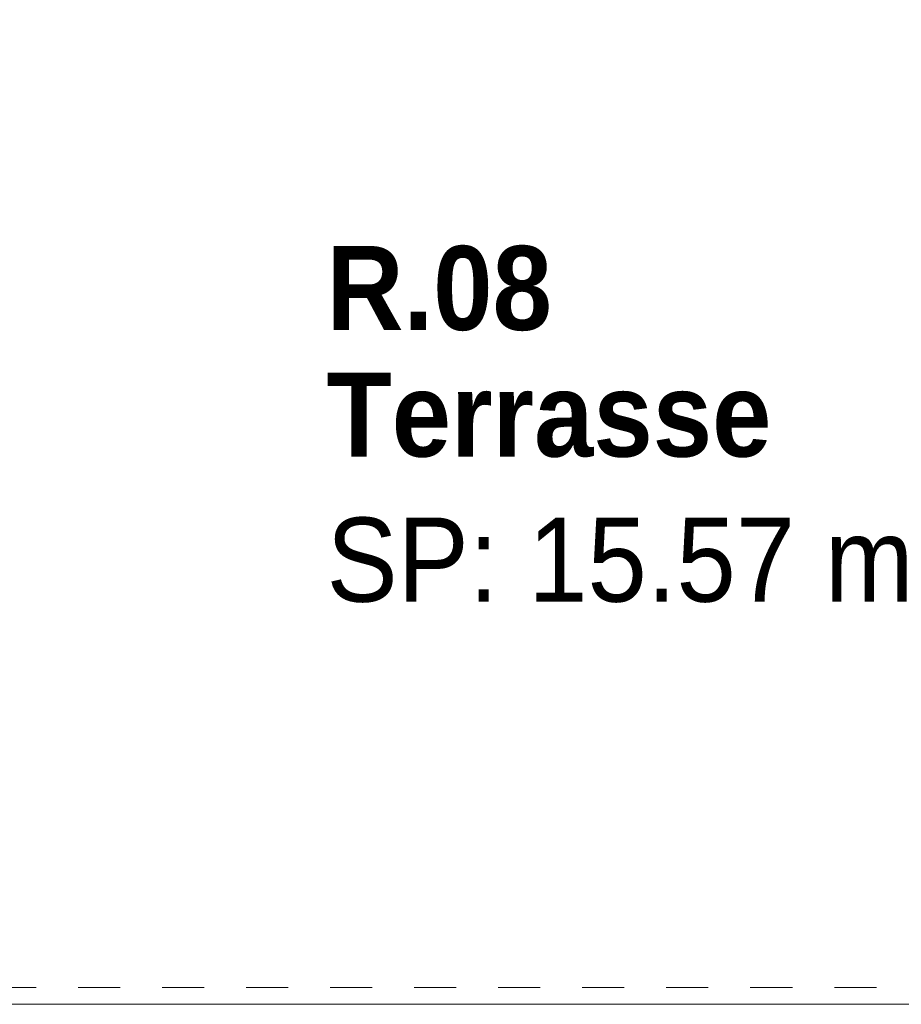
# Model space of a CAD drawing. Header units: centimetres. Extents: x -7.1 to 26.5, y -14.7 to 18.1.
# Tile 4 of 186: x 5.1 to 7.2, y -6.7 to -4.3. Entities that reach past the tile are written whole.
import ezdxf

# ---------------------------------------------------------------- set-up
doc = ezdxf.new("R2010")
doc.units = ezdxf.units.CM
doc.header["$LTSCALE"] = 10
doc.linetypes.add('AUSGEZOGEN', pattern=[0])
doc.linetypes.add('STRICHLINIE_S4', pattern=[0.0055, 0.0035, -0.001, 0, -0.001])
for name, color, linetype in [('XR$1$030 Chapes', 7, 'Continuous'), ('XR$1$080 Définition des locaux – Contour', 7, 'Continuous'), ('XR$2$080 Définition des locaux – Texte', 7, 'Continuous'), ('XR$3$035 Dalles', 7, 'Continuous')]:
    doc.layers.add(name, color=color, linetype=linetype)
doc.styles.add('ARIAL', font='arial.ttf')

msp = doc.modelspace()

# ---------------------------------------------------------------- linework, layer by layer
at = {"layer": 'XR$1$030 Chapes', "color": 7, "linetype": 'AUSGEZOGEN', "lineweight": 18, "transparency": 33554687}
msp.add_lwpolyline([(1.9518, -6.6565), (22.9518, -6.6565), (22.9518, -3.8565), (1.9518, -3.8565), (1.9518, -6.6565)], close=True, dxfattribs=at)
at = {"layer": 'XR$1$080 Définition des locaux – Contour', "color": 8, "linetype": 'AUSGEZOGEN', "lineweight": 13, "transparency": 33554687}
msp.add_lwpolyline([(7.9418, -6.6565), (7.9418, -4.0565), (1.9518, -4.0565), (1.9518, -6.6565), (7.9418, -6.6565)], close=True, dxfattribs=at)
at = {"layer": 'XR$3$035 Dalles', "color": 7, "linetype": 'AUSGEZOGEN', "lineweight": 18, "transparency": 33554687}
for points in [[(10.0118, 11.0035), (1.9918, 11.0535), (1.9918, -3.9165), (1.9918, -6.6565), (22.9418, -6.6565), (22.9418, 11.0535), (14.8918, 11.0535), (14.8918, 6.2735), (13.4518, 6.2735), (11.4518, 6.2735), (10.0118, 6.2735), (10.0118, 11.0035)], [(1.9918, -6.6565), (22.9418, -6.6565), (22.9418, -3.7165), (1.9918, -3.7165), (1.9918, -6.6565)]]:
    msp.add_lwpolyline(points, close=True, dxfattribs=at)
at = {"layer": 'XR$3$035 Dalles', "color": 8, "linetype": 'STRICHLINIE_S4', "lineweight": 18, "transparency": 33554687}
msp.add_lwpolyline([(2.0518, -6.6165), (22.8518, -6.6165), (22.8518, -4.0765), (2.0518, -4.0765), (2.0518, -6.6165)], close=True, dxfattribs=at)

# ---------------------------------------------------------------- texts
at = {"layer": 'XR$2$080 Définition des locaux – Texte', "color": 7, "linetype": 'AUSGEZOGEN', "transparency": 33554687, "insert": (5.843, -4.8517), "char_height": 0.2, "width": 1.560522, "attachment_point": 1, "line_spacing_factor": 0.903614, "style": 'ARIAL'}
msp.add_mtext('\\A1;{\\fArial|b1|i0|c162|p34;\\W0.90909;R.08}\\P{\\fArial|b1|i0|c162|p34;\\W0.90909;Terrasse\\P\\fArial|b0|i0|c162|p34;SP: 15.57 m\\H0.6x;\\S2^ ;}', dxfattribs=at)

doc.saveas('drawing.dxf')
